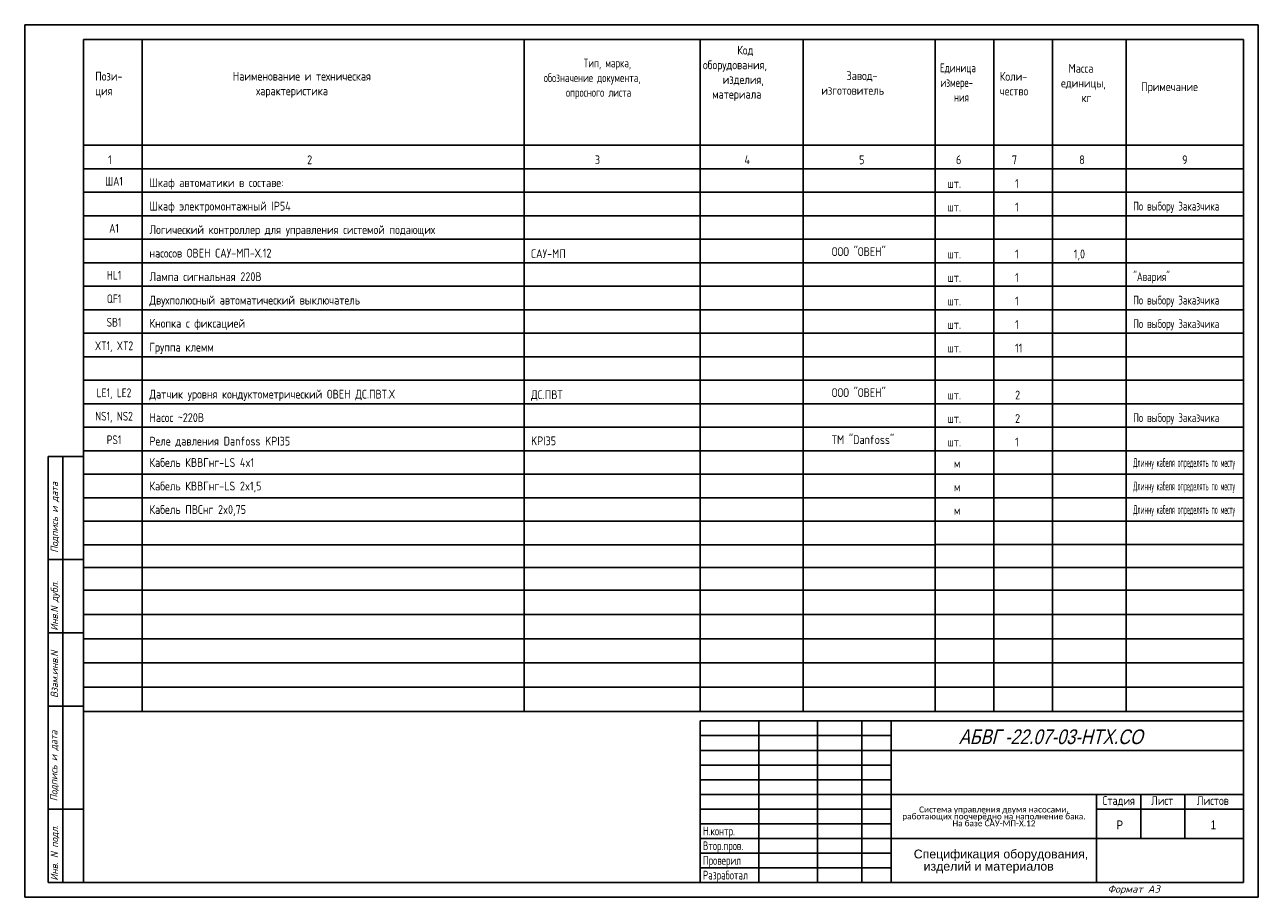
# Model space of a CAD drawing. Header units: millimetres. Extents: x 2153 to 2574, y 892 to 1189.
import ezdxf
from ezdxf.enums import TextEntityAlignment as Align

# ---------------------------------------------------------------- set-up
doc = ezdxf.new("R2010")
doc.units = ezdxf.units.MM
for name, color, linetype in [('_FORMAT OSNOVNAJA', 1, 'Continuous'), ('_FORMAT TONKAJA', 7, 'Continuous'), ('_KIP_NOVOE', 3, 'Continuous'), ('_TABLITSA OSNOVNAJA', 3, 'Continuous'), ('_TABLITSA TONKAJA', 2, 'Continuous'), ('_TEKST', 2, 'Continuous'), ('Текст', 7, 'Continuous'), ('Форматка', 4, 'Continuous')]:
    doc.layers.add(name, color=color, linetype=linetype)
doc.styles.add('35', font='romans.shx', dxfattribs={"width": 0.7, "oblique": 15, "height": 3.5})
doc.styles.add('Arial', font='arial.ttf')
doc.styles.add('Romans8', font='romans8.shx', dxfattribs={"width": 0.8, "height": 3})

msp = doc.modelspace()

# ---------------------------------------------------------------- linework, layer by layer
msp.add_line((2572.71, 1189.06), (2152.71, 1189.06))
at = {"layer": '_FORMAT OSNOVNAJA', "color": 7}
for p, q in [((2172.71, 897.06), (2172.71, 1184.06)), ((2172.71, 1184.06), (2567.68, 1184.06)), ((2567.68, 1184.06), (2567.68, 897.06)), ((2382.68, 952.06), (2382.68, 897.06)), ((2567.68, 952.06), (2382.68, 952.06)), ((2160.68, 897.06), (2172.68, 897.06)), ((2160.68, 897.06), (2172.68, 897.06)), ((2567.68, 897.06), (2172.68, 897.06))]:
    msp.add_line(p, q, dxfattribs=at)
at = {"layer": '_FORMAT TONKAJA', "color": 7, "lineweight": -3}
for p, q in [((2152.71, 1189.06), (2152.71, 892.06)), ((2152.71, 1189.06), (2152.71, 892.06)), ((2152.71, 1189.06), (2152.71, 892.06)), ((2572.71, 1189.06), (2572.71, 892.06)), ((2572.71, 1189.06), (2572.71, 892.06)), ((2572.71, 1189.06), (2572.71, 892.06)), ((2572.71, 1189.06), (2572.71, 892.06)), ((2572.71, 1189.06), (2572.71, 892.06))]:
    msp.add_line(p, q, dxfattribs=at)
at = {"layer": '_FORMAT TONKAJA', "color": 7, "linetype": 'ByBlock', "lineweight": -3, "ltscale": 0.4}
for p in [(2152.71, 892.06), (2362.71, 892.06), (2362.71, 892.06)]:
    msp.add_line(p, (2572.71, 892.06), dxfattribs=at)
at = {"layer": '_TABLITSA OSNOVNAJA', "color": 7}
for p, q in [((2172.71, 1184.06), (2567.71, 1184.06)), ((2192.71, 1140.06), (2192.71, 1184.06)), ((2322.71, 1140.06), (2322.71, 1184.06)), ((2382.71, 1140.06), (2382.71, 1184.06)), ((2417.71, 1140.06), (2417.71, 1184.06)), ((2462.71, 1140.06), (2462.71, 1184.06)), ((2482.71, 1140.06), (2482.71, 1184.06)), ((2502.71, 1140.06), (2502.71, 1184.06)), ((2527.71, 1140.06), (2527.71, 1184.06)), ((2172.71, 1148.06), (2567.71, 1148.06)), ((2172.71, 1140.06), (2567.71, 1140.06)), ((2172.71, 1140.06), (2567.71, 1140.06)), ((2172.71, 1140.06), (2567.71, 1140.06)), ((2192.71, 1140.06), (2192.71, 955.34)), ((2322.71, 1140.06), (2322.71, 955.34)), ((2382.71, 1140.06), (2382.71, 955.34)), ((2417.71, 1140.06), (2417.71, 955.34)), ((2462.71, 1140.06), (2462.71, 955.34)), ((2482.71, 1140.06), (2482.71, 955.34)), ((2502.71, 1140.06), (2502.71, 955.34)), ((2527.71, 1140.06), (2527.71, 955.34)), ((2172.8, 988.3), (2567.71, 988.3)), ((2172.8, 980.06), (2567.71, 980.06)), ((2172.8, 980.06), (2567.71, 980.06)), ((2172.8, 971.82), (2567.71, 971.82)), ((2172.8, 971.82), (2567.71, 971.82)), ((2172.8, 971.82), (2567.71, 971.82)), ((2172.8, 963.58), (2567.71, 963.58)), ((2172.8, 963.58), (2567.71, 963.58)), ((2172.8, 963.58), (2567.71, 963.58)), ((2172.8, 955.34), (2567.71, 955.34)), ((2172.8, 955.34), (2567.71, 955.34)), ((2172.8, 955.34), (2567.71, 955.34)), ((2402.68, 952.06), (2402.68, 897.06)), ((2422.68, 897.06), (2422.68, 952.06)), ((2437.68, 952.06), (2437.68, 897.06)), ((2447.68, 897.06), (2447.68, 952.06)), ((2567.68, 942.06), (2447.68, 942.06)), ((2447.68, 927.06), (2567.68, 927.06)), ((2517.68, 927.06), (2517.68, 897.06)), ((2532.68, 912.06), (2532.68, 927.06)), ((2547.68, 927.06), (2547.68, 912.06)), ((2517.68, 922.06), (2567.68, 922.06)), ((2567.68, 912.06), (2447.68, 912.06))]:
    msp.add_line(p, q, dxfattribs=at)
at = {"layer": '_TABLITSA TONKAJA', "color": 7}
for p, q in [((2172.71, 1140.06), (2462.71, 1140.06)), ((2172.71, 1132.06), (2462.71, 1132.06)), ((2462.71, 1132.06), (2567.71, 1132.06)), ((2172.71, 1124.06), (2462.71, 1124.06)), ((2462.71, 1124.06), (2567.71, 1124.06)), ((2172.71, 1116.06), (2462.71, 1116.06)), ((2462.71, 1116.06), (2567.71, 1116.06)), ((2172.71, 1108.06), (2567.71, 1108.06)), ((2172.71, 1100.06), (2567.71, 1100.06)), ((2172.71, 1092.06), (2462.71, 1092.06)), ((2462.71, 1092.06), (2567.71, 1092.06)), ((2172.71, 1084.06), (2462.71, 1084.06)), ((2462.71, 1084.06), (2567.71, 1084.06)), ((2172.71, 1076.06), (2567.71, 1076.06)), ((2172.71, 1068.06), (2567.71, 1068.06)), ((2172.71, 1060.06), (2567.71, 1060.06)), ((2172.71, 1052.06), (2567.71, 1052.06)), ((2172.71, 1044.06), (2462.71, 1044.06)), ((2462.71, 1044.06), (2567.71, 1044.06)), ((2172.71, 1036.06), (2567.71, 1036.06)), ((2172.71, 1028.06), (2567.71, 1028.06)), ((2172.71, 1020.06), (2567.71, 1020.06)), ((2462.71, 1012.06), (2172.71, 1012.06)), ((2462.71, 1012.09), (2567.71, 1012.09)), ((2172.8, 1004.3), (2462.71, 1004.3)), ((2462.8, 1004.3), (2567.8, 1004.3)), ((2172.8, 996.54), (2462.71, 996.54)), ((2462.8, 996.54), (2567.8, 996.54)), ((2382.68, 947.06), (2447.68, 947.06)), ((2382.68, 942.06), (2447.68, 942.06)), ((2447.68, 937.06), (2382.68, 937.06)), ((2447.68, 937.06), (2382.68, 937.06)), ((2382.68, 932.06), (2447.68, 932.06)), ((2382.68, 932.06), (2447.68, 932.06)), ((2382.68, 927.06), (2447.68, 927.06)), ((2382.68, 927.06), (2447.68, 927.06)), ((2447.68, 922.06), (2382.68, 922.06)), ((2447.68, 922.06), (2382.68, 922.06)), ((2382.68, 917.06), (2447.68, 917.06)), ((2382.68, 917.06), (2447.68, 917.06)), ((2447.68, 912.06), (2382.68, 912.06)), ((2447.68, 912.06), (2382.68, 912.06)), ((2447.68, 907.06), (2382.68, 907.06)), ((2447.68, 907.06), (2382.68, 907.06)), ((2382.68, 902.06), (2447.68, 902.06)), ((2382.68, 902.06), (2447.68, 902.06))]:
    msp.add_line(p, q, dxfattribs=at)
at = {"layer": 'Форматка', "color": 7, "lineweight": -3}
for p, q in [((2172.71, 1042.06), (2160.71, 1042.06)), ((2160.71, 897.06), (2160.71, 1042.06)), ((2165.71, 897.06), (2165.71, 1042.06)), ((2172.71, 1007.06), (2160.71, 1007.06)), ((2172.71, 982.06), (2160.71, 982.06)), ((2172.71, 957.06), (2160.71, 957.06)), ((2172.71, 922.06), (2160.71, 922.06))]:
    msp.add_line(p, q, dxfattribs=at)

# ---------------------------------------------------------------- texts
at = {"lineweight": -3, "style": 'Arial', "oblique": 15, "width": 0.8}
msp.add_text('АБВГ -22.07-03-НТХ.СО', height=5, dxfattribs=at).set_placement((2533.36, 946.69), align=Align.MIDDLE_RIGHT)
at = {"color": 7, "style": 'Arial', "width": 0.8}
msp.add_text('Р', height=3, dxfattribs=at).set_placement((2524.46, 915.19))
at = {"style": 'Arial', "width": 0.8}
msp.add_text('1', height=3, dxfattribs=at).set_placement((2556.5, 915.19))
at = {"insert": (2482.71, 919.56), "char_height": 2.2, "width": 70, "attachment_point": 5, "line_spacing_factor": 0.7, "style": 'Arial'}
msp.add_mtext('{\\fCalibri|b0|i0|c204|p34;\\H0.91667x;Система управления двумя насосами, \\fCalibri|b0|i0|c0|p34;\\P\\fCalibri|b0|i0|c204|p34;работающих поочерёдно на наполнение бака. \\fCalibri|b0|i0|c0|p34;\\H1.8129x; \\H0.5516x;\\P\\fCalibri|b0|i0|c204|p34;На базе САУ-МП-Х.\\fCalibri|b0|i0|c0|p34;12\\H1.8958x; }', dxfattribs=at)
at = {"layer": '_KIP_NOVOE', "color": 7, "style": 'Arial'}
for s, p in [('Спецификация оборудования,', (2455.42, 905.28)), ('изделий и материалов', (2458.78, 901.11))]:
    msp.add_text(s, height=3, dxfattribs=at).set_placement(p)
at = {"layer": '_TEKST', "color": 7, "style": 'Romans8'}
for s, width, p in [('1', 0.8, (2181.71, 1141.59)), ('2', 0.8, (2249.71, 1141.6)), ('3', 0.8, (2347.71, 1141.61)), ('4', 0.8, (2398.71, 1141.61)), ('5', 0.8, (2437.71, 1141.6)), ('6', 0.8, (2470.71, 1141.6)), ('7', 0.8, (2489.71, 1141.6)), ('8', 0.8, (2512.71, 1141.6)), ('9', 0.8, (2547.71, 1141.6)), ('ША1', 0.75, (2183.1, 1134.29)), ('A1', 0.75, (2183.1, 1118.29)), ('HL1', 0.75, (2183.1, 1102.29)), ('QF1', 0.75, (2183.1, 1094.29)), ('SB1', 0.75, (2183.1, 1086.29)), ('XT1, XT2', 0.75, (2183.1, 1078.29)), ('LE1, LE2', 0.75, (2183.1, 1062.29)), ('NS1, NS2', 0.75, (2183.1, 1054.31)), ('PS1', 0.75, (2183.1, 1046.29))]:
    msp.add_text(s, height=3, dxfattribs=dict(at, width=width)).set_placement(p, align=Align.CENTER)
at = {"layer": '_TEKST', "color": 7, "ltscale": 0.5, "style": 'Romans8'}
for s, width, p in [('Шкаф автоматики в составе:', 0.8, (2195.15, 1133.82)), ('Шкаф электромонтажный IP54', 0.8, (2195.15, 1125.82)), ('По выбору Заказчика', 0.7, (2530.15, 1125.82)), ('Логический контроллер для управления системой подающих ', 0.8, (2195.15, 1117.82)), ('ООО "ОВЕН"', 0.8, (2427.5, 1110.34)), ('насосов ОВЕН САУ-МП-Х.12', 0.8, (2195.15, 1109.82)), ('САУ-МП', 0.8, (2325.11, 1109.65)), ('Лампа сигнальная 220В', 0.8, (2195.15, 1101.82)), ('"Авария"', 0.7, (2530.15, 1101.82)), ('Двухполюсный автоматический выключатель', 0.8, (2195.15, 1093.82)), ('По выбору Заказчика', 0.7, (2530.15, 1093.82)), ('Кнопка с фиксацией', 0.8, (2195.15, 1085.94)), ('По выбору Заказчика', 0.7, (2530.15, 1085.82)), ('Группа клемм', 0.8, (2195.15, 1077.82)), ('Датчик уровня кондуктометрический ОВЕН ДС.ПВТ.Х', 0.8, (2195.15, 1061.82)), ('ДС.ПВТ', 0.8, (2325.11, 1061.65)), ('ООО "ОВЕН"', 0.8, (2427.5, 1062.34)), ('Насос ~220В', 0.8, (2195.15, 1053.84)), ('По выбору Заказчика', 0.7, (2530.15, 1053.82)), ('Реле давления Danfoss KPI35', 0.8, (2195.15, 1045.82)), ('KPI35', 0.8, (2325.11, 1045.92)), ('ТМ "Danfoss"', 0.8, (2427.5, 1046.34)), ('Кабель КВВГнг-LS 4x1', 0.8, (2195.15, 1038.54)), ('Длинну кабеля определять по месту', 0.4, (2530.15, 1038.54)), ('Кабель КВВГнг-LS 2x1,5', 0.8, (2195.15, 1030.54)), ('Длинну кабеля определять по месту', 0.4, (2530.15, 1030.54)), ('Кабель ПВСнг 2x0,75', 0.8, (2195.15, 1022.54)), ('Длинну кабеля определять по месту', 0.4, (2530.15, 1022.54))]:
    msp.add_text(s, height=3, dxfattribs=dict(at, width=width)).set_placement(p)
at = {"layer": '_TEKST', "color": 7, "style": 'Romans8', "width": 0.8}
for s, p in [('шт.', (2466.88, 1133.52)), ('1', (2489.92, 1133.52)), ('шт.', (2466.88, 1125.52)), ('1', (2489.92, 1125.52)), ('шт.', (2466.88, 1109.52)), ('1', (2489.92, 1109.52)), ('1,0', (2509.92, 1109.52)), ('шт.', (2466.88, 1101.52)), ('1', (2489.92, 1101.52)), ('1', (2489.92, 1093.52)), ('шт.', (2466.88, 1093.52)), ('1', (2489.92, 1085.52)), ('шт.', (2466.88, 1085.52)), ('шт.', (2466.88, 1077.52)), ('11', (2489.92, 1077.52)), ('шт.', (2466.88, 1061.52)), ('2', (2489.92, 1061.52)), ('шт.', (2466.88, 1053.52)), ('2', (2489.92, 1053.52)), ('шт.', (2466.88, 1045.54)), ('1', (2489.92, 1045.54)), ('м', (2469.08, 1038.25)), ('м', (2469.08, 1030.25)), ('м', (2469.08, 1022.25))]:
    msp.add_text(s, height=3, dxfattribs=at).set_placement(p)
at = {"layer": '_TEKST', "color": 7, "char_height": 3, "attachment_point": 1, "style": 'Romans8'}
for s, insert, width in [('\\pi11.602;Код \\P\\pi-0.061587;оборудования, \\P\\pi6.6527;изделия, \\P\\pi3.0625;материала', (2383.7, 1181.92), 31.6534), ('\\pi17.098;{\\W0.7;Тип, марка,\\P\\pi3.4967;обозначение документа, \\P\\pi11.066;опросного листа}', (2325.92, 1177.54), 56.7908), ('Пози-\\Pция', (2176.71, 1173.06), 14.0945), ('Наименование и техническая\\P     характеристика', (2223.53, 1173.06), 72.8331), ('\\pi8.5956;Завод-\\P\\pi0;изготовитель', (2423.93, 1173.23), 33.2562), ('\\pi0.10366;{\\W0.7;Единица\\P\\pi0.2713;измере-\\P\\pi4.8537;ния}', (2464.24, 1175.9), 16.6643), ('Коли-\\Pчество', (2484.69, 1173), 15.9524), ('\\pi4.1866;Масса\\P\\pi1.6339;единицы, \\P\\pi8.6319;кг', (2503.92, 1175.73), 22.473), ('Примечание', (2532.84, 1169.48), 29.0507)]:
    msp.add_mtext(s, dxfattribs=dict(at, insert=insert, width=width))
at = {"layer": 'Текст', "color": 7, "ltscale": 6.666667, "char_height": 3, "style": 'Romans8'}
for s, insert, width, attachment_point in [('Стадия', (2525.18, 926.46), 15, 2), ('\\pi3.55;Лист', (2532.68, 926.46), 15, 1), ('\\pi4.1499;Листов', (2547.68, 926.46), 20, 1)]:
    msp.add_mtext(s, dxfattribs=dict(at, insert=insert, width=width, attachment_point=attachment_point))
at = {"layer": 'Текст', "color": 7, "insert": (2383.63, 931.1), "char_height": 3, "width": 21.4279, "attachment_point": 1, "style": 'Romans8'}
msp.add_mtext('{\\W0.7;\\P\\P\\PН.контр.   \\PВтор.пров.\\PПроверил\\PРазработал}', dxfattribs=at)
at = {"layer": 'Форматка', "color": 7, "lineweight": -3, "style": '35', "oblique": 15, "width": 0.9}
for s, p in [('Подпись и дата', (2164.05, 1009.31)), ('Инв.N дубл.', (2164.05, 982.77)), ('Взам.инв.N', (2164.05, 959.89)), ('Подпись и дата', (2163.85, 924.73)), ('Инв. N подл.', (2164.05, 897.7))]:
    msp.add_text(s, height=2.5, rotation=90, dxfattribs=at).set_placement(p)
at = {"layer": 'Форматка', "color": 7, "lineweight": -3, "style": '35', "oblique": 15}
msp.add_text('Формат А3', height=2.5, dxfattribs=at).set_placement((2521.4, 893.6))

doc.saveas('drawing.dxf')
